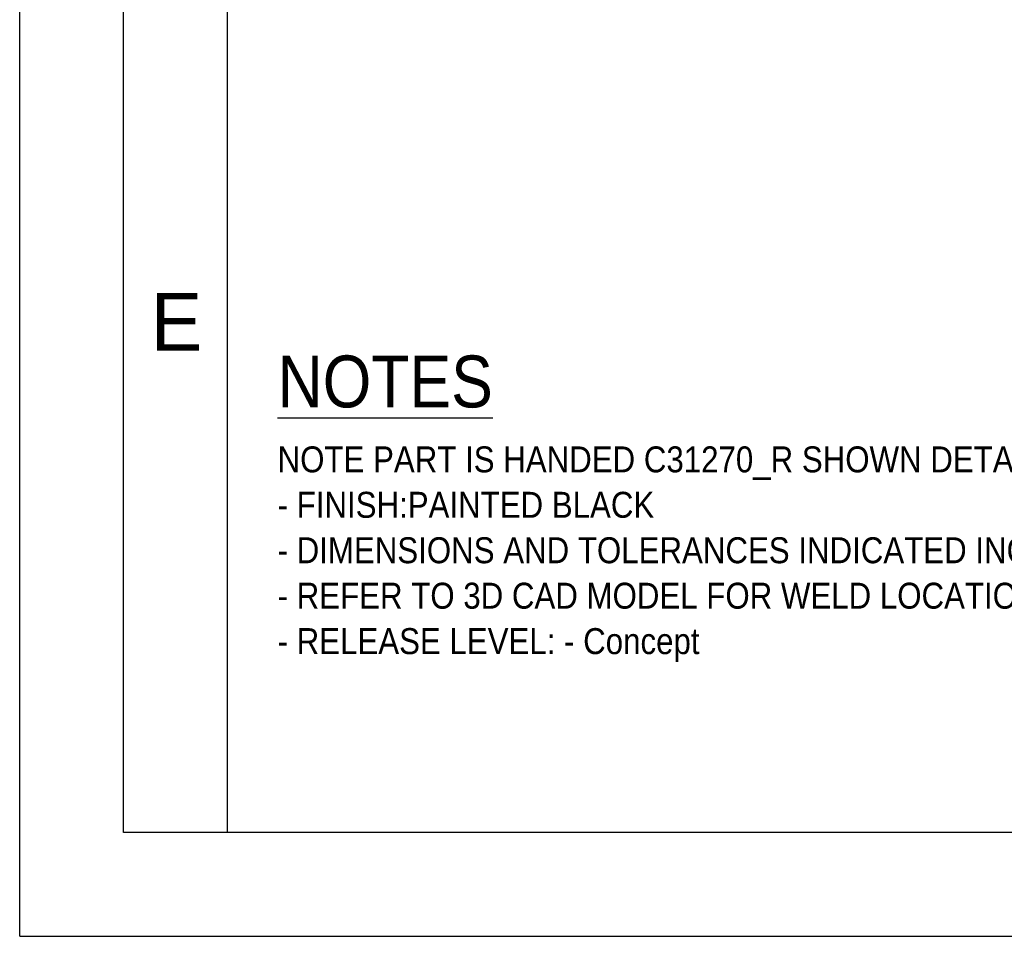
# Model space of a CAD drawing. Header units: millimetres. Extents: x 0 to 2754, y -804 to 1485.
# Tile 1 of 27: x 0 to 285, y 0 to 265. Entities that reach past the tile are written whole.
import ezdxf

# ---------------------------------------------------------------- set-up
doc = ezdxf.new("R2010")
doc.units = ezdxf.units.MM
doc.header["$LTSCALE"] = 115.5
doc.layers.get('0').update_dxf_attribs({"linetype": 'CONTINUOUS'})
doc.styles.get("Standard").update_dxf_attribs({"font": 'txt', "width": 0.9})
doc.styles.add('TEXTSTYLE_2', font='txt')

msp = doc.modelspace()

# ---------------------------------------------------------------- linework, layer by layer
at = {"color": 7, "linetype": 'Continuous'}
for p, q in [((0, 0), (0, 1485)), ((30, 30), (30, 1445)), ((60, 30), (60, 1445)), ((2065, 30), (30, 30)), ((0, 0), (2100, 0))]:
    msp.add_line(p, q, dxfattribs=at)

# ---------------------------------------------------------------- texts
at = {"color": 2, "linetype": 'Continuous', "insert": (37.88, 185.843), "char_height": 16.687, "width": 16.68673, "attachment_point": 1, "line_spacing_factor": 0.9, "style": 'TEXTSTYLE_2'}
msp.add_mtext('E', dxfattribs=at)
at = {"color": 2, "linetype": 'Continuous', "insert": (74.523, 167.796), "char_height": 15, "width": 501.5, "attachment_point": 1, "line_spacing_factor": 1.05}
msp.add_mtext('\\LNOTES\\P\\H7.5;\\lNOTE PART IS HANDED C31270_R SHOWN DETAILED, C31270_L IS OPPOSITE HAND.\\P- FINISH:PAINTED BLACK\\P- DIMENSIONS AND TOLERANCES INDICATED INCLUDE PAINT THICKNESS OF 0.12\\fgdt;{\\fgdt;`}\\ftxt;10% \\P- REFER TO 3D CAD MODEL FOR WELD LOCATION DEFINITIONS\\P- RELEASE LEVEL: - Concept', dxfattribs=at)

doc.saveas('drawing.dxf')
